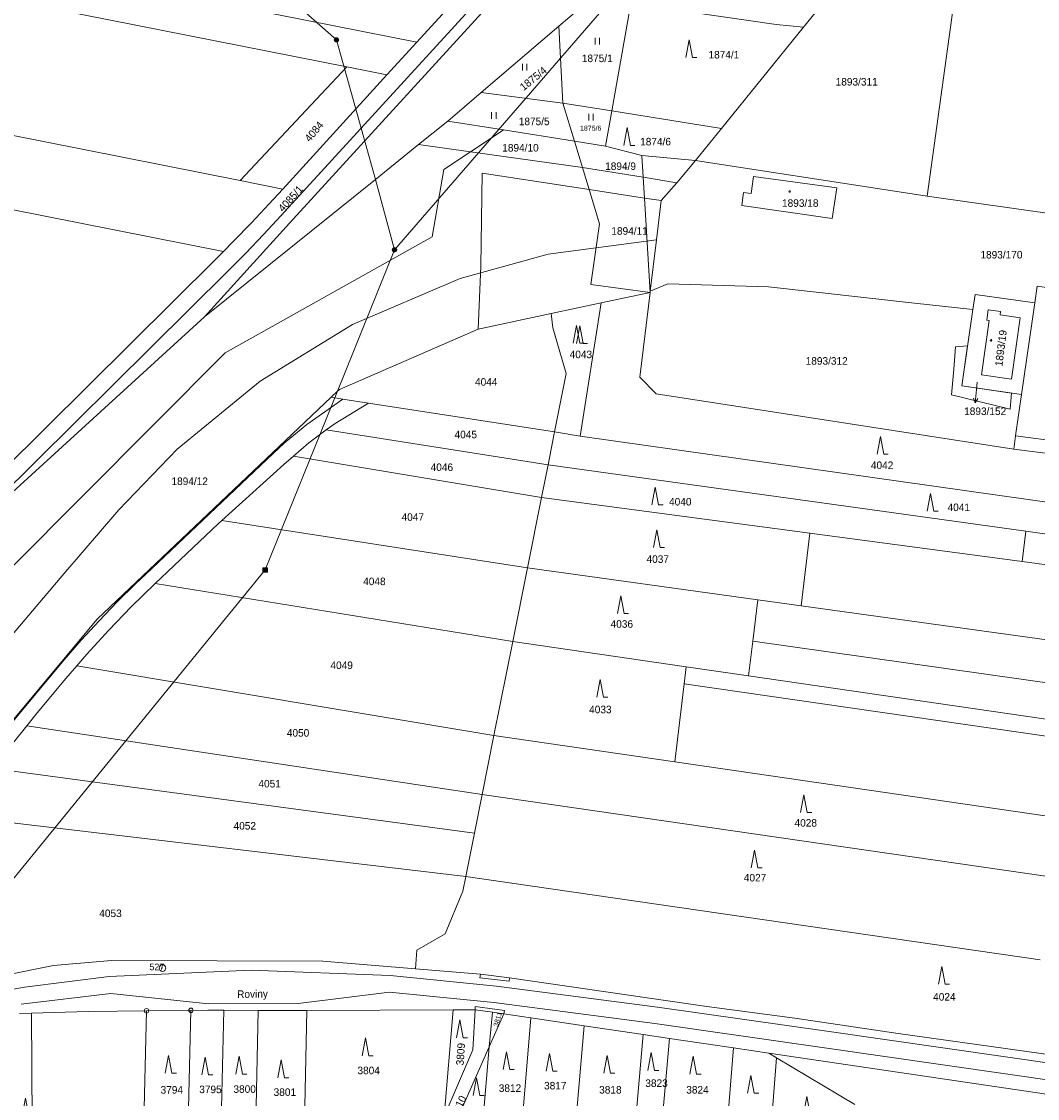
# Model space of a CAD drawing. Header units: metres. Extents: x -595226 to -593310, y -1169452 to -1167804.
# Tile 11 of 35: x -594608 to -594379, y -1168960 to -1168717. Entities that reach past the tile are written whole.
import ezdxf
from ezdxf.enums import TextEntityAlignment as Align

# ---------------------------------------------------------------- set-up
doc = ezdxf.new("R2010")
doc.units = ezdxf.units.M
doc.layers.add('geo katastr', color=5, linetype='Continuous', lineweight=0)
for name, color, linetype in [('Pop  PČ popisy', 7, 'Continuous'), ('Poz předměty', 7, 'Continuous'), ('Značky bodu BP', 7, 'Continuous'), ('Značky budov', 7, 'Continuous'), ('Značky kultur', 7, 'Continuous')]:
    doc.layers.add(name, color=color, linetype=linetype)
doc.styles.add('dgn001', font='dgn001.shx')
doc.styles.add('dgn023', font='dgn023.shx')

# ---------------------------------------------------------------- blocks, each defined once
blk = doc.blocks.new('4.02972')
at = {"layer": 'Značky budov', "color": 7, "linetype": 'Continuous', "lineweight": 13}
blk.add_circle((-0.01, 0), 0.175, dxfattribs=at)
blk = doc.blocks.new('1029189')
at = {"layer": 'Pop  PČ popisy', "color": 6, "linetype": 'Continuous', "lineweight": 0}
for p, q in [((0, 0), (-0.31, -2.98)), ((-0.31, -2.98), (-0.71, -1.94)), ((-0.31, -2.98), (0.29, -2.04))]:
    blk.add_line(p, q, dxfattribs=at)
blk = doc.blocks.new('3.0892')
at = {"layer": 'Značky kultur', "color": 7, "linetype": 'Continuous', "lineweight": 13}
for p, q in [((0, 4), (-0.75, 0)), ((0.75, 0), (0, 4)), ((0.75, 0), (1.75, 0))]:
    blk.add_line(p, q, dxfattribs=at)
blk = doc.blocks.new('3.0898')
at = {"layer": 'Značky kultur', "color": 7, "linetype": 'Continuous', "lineweight": 13}
for p, q in [((0, 4), (-0.75, 0)), ((0.75, 0), (0, 4)), ((0.75, 0), (1.75, 0))]:
    blk.add_line(p, q, dxfattribs=at)
blk = doc.blocks.new('3.0899')
at = {"layer": 'Značky kultur', "color": 7, "linetype": 'Continuous', "lineweight": 13}
for p, q in [((0, 4), (-0.75, 0)), ((0.75, 0), (0, 4)), ((0.75, 0), (1.75, 0))]:
    blk.add_line(p, q, dxfattribs=at)
blk = doc.blocks.new('3.08101')
at = {"layer": 'Značky kultur', "color": 7, "linetype": 'Continuous', "lineweight": 13}
for p, q in [((0, 4), (-0.75, 0)), ((0.75, 0), (0, 4)), ((0.75, 0), (1.75, 0))]:
    blk.add_line(p, q, dxfattribs=at)
blk = doc.blocks.new('3.08104')
at = {"layer": 'Značky kultur', "color": 7, "linetype": 'Continuous', "lineweight": 13}
for p, q in [((0, 4), (-0.75, 0)), ((0.75, 0), (0, 4)), ((0.75, 0), (1.75, 0))]:
    blk.add_line(p, q, dxfattribs=at)
blk = doc.blocks.new('3.08105')
at = {"layer": 'Značky kultur', "color": 7, "linetype": 'Continuous', "lineweight": 13}
for p, q in [((0, 4), (-0.75, 0)), ((0.75, 0), (0, 4)), ((0.75, 0), (1.75, 0))]:
    blk.add_line(p, q, dxfattribs=at)
blk = doc.blocks.new('3.08106')
at = {"layer": 'Značky kultur', "color": 7, "linetype": 'Continuous', "lineweight": 13}
for p, q in [((0, 4), (-0.75, 0)), ((0.75, 0), (0, 4)), ((0.75, 0), (1.75, 0))]:
    blk.add_line(p, q, dxfattribs=at)
blk = doc.blocks.new('3.08108')
at = {"layer": 'Značky kultur', "color": 7, "linetype": 'Continuous', "lineweight": 13}
for p, q in [((0, 4), (-0.75, 0)), ((0.75, 0), (0, 4)), ((0.75, 0), (1.75, 0))]:
    blk.add_line(p, q, dxfattribs=at)
blk = doc.blocks.new('3.08109')
at = {"layer": 'Značky kultur', "color": 7, "linetype": 'Continuous', "lineweight": 13}
for p, q in [((0, 4), (-0.75, 0)), ((0.75, 0), (0, 4)), ((0.75, 0), (1.75, 0))]:
    blk.add_line(p, q, dxfattribs=at)
blk = doc.blocks.new('3.08112')
at = {"layer": 'Značky kultur', "color": 7, "linetype": 'Continuous', "lineweight": 13}
for p, q in [((0, 4), (-0.75, 0)), ((0.75, 0), (0, 4)), ((0.75, 0), (1.75, 0))]:
    blk.add_line(p, q, dxfattribs=at)
blk = doc.blocks.new('3.08114')
at = {"layer": 'Značky kultur', "color": 7, "linetype": 'Continuous', "lineweight": 13}
for p, q in [((0, 4), (-0.75, 0)), ((0.75, 0), (0, 4)), ((0.75, 0), (1.75, 0))]:
    blk.add_line(p, q, dxfattribs=at)
blk = doc.blocks.new('3.08115')
at = {"layer": 'Značky kultur', "color": 7, "linetype": 'Continuous', "lineweight": 13}
for p, q in [((0, 4), (-0.75, 0)), ((0.75, 0), (0, 4)), ((0.75, 0), (1.75, 0))]:
    blk.add_line(p, q, dxfattribs=at)
blk = doc.blocks.new('3.08144')
at = {"layer": 'Značky kultur', "color": 7, "linetype": 'Continuous', "lineweight": 13}
for p, q in [((0, 4), (-0.75, 0)), ((0.75, 0), (0, 4)), ((0.75, 0), (1.75, 0))]:
    blk.add_line(p, q, dxfattribs=at)
blk = doc.blocks.new('3.08146')
at = {"layer": 'Značky kultur', "color": 7, "linetype": 'Continuous', "lineweight": 13}
for p, q in [((0, 4), (-0.75, 0)), ((0.75, 0), (0, 4)), ((0.75, 0), (1.75, 0))]:
    blk.add_line(p, q, dxfattribs=at)
blk = doc.blocks.new('3.08147')
at = {"layer": 'Značky kultur', "color": 7, "linetype": 'Continuous', "lineweight": 13}
for p, q in [((0, 4), (-0.75, 0)), ((0.75, 0), (0, 4)), ((0.75, 0), (1.75, 0))]:
    blk.add_line(p, q, dxfattribs=at)
blk = doc.blocks.new('3.08154')
at = {"layer": 'Značky kultur', "color": 7, "linetype": 'Continuous', "lineweight": 13}
for p, q in [((0, 4), (-0.75, 0)), ((0.75, 0), (0, 4)), ((0.75, 0), (1.75, 0))]:
    blk.add_line(p, q, dxfattribs=at)
blk = doc.blocks.new('3.0650')
at = {"layer": 'Značky kultur', "color": 7, "linetype": 'Continuous', "lineweight": 13}
for p, q in [((-0.51, 0), (-0.51, 1.5)), ((0.49, 0), (0.49, 1.5))]:
    blk.add_line(p, q, dxfattribs=at)
blk = doc.blocks.new('3.0651')
at = {"layer": 'Značky kultur', "color": 7, "linetype": 'Continuous', "lineweight": 13}
for p, q in [((-0.51, 0), (-0.51, 1.5)), ((0.49, 0), (0.49, 1.5))]:
    blk.add_line(p, q, dxfattribs=at)
blk = doc.blocks.new('3.0652')
at = {"layer": 'Značky kultur', "color": 7, "linetype": 'Continuous', "lineweight": 13}
for p, q in [((-0.51, 0), (-0.51, 1.5)), ((0.49, 0), (0.49, 1.5))]:
    blk.add_line(p, q, dxfattribs=at)
blk = doc.blocks.new('3.0654')
at = {"layer": 'Značky kultur', "color": 7, "linetype": 'Continuous', "lineweight": 13}
for p, q in [((-0.51, 0), (-0.51, 1.5)), ((0.49, 0), (0.49, 1.5))]:
    blk.add_line(p, q, dxfattribs=at)
blk = doc.blocks.new('1.01120')
at = {"layer": 'Značky bodu BP', "color": 3, "linetype": 'Continuous', "lineweight": 13}
for radius in [0.75, 0.03]:
    blk.add_circle((0, 0), radius, dxfattribs=at)
blk = doc.blocks.new('6.0123')
at = {"layer": 'Poz předměty', "color": 7, "linetype": 'Continuous', "lineweight": 13}
for radius in [0.5, 0.4, 0.3, 0.2, 0.1]:
    blk.add_circle((0, 0), radius, dxfattribs=at)
blk = doc.blocks.new('6.0235')
at = {"layer": 'Poz předměty', "color": 7, "linetype": 'Continuous', "lineweight": 13}
for p, q in [((-0.5, 0.5), (0.5, 0.5)), ((-0.5, -0.5), (-0.5, 0.5)), ((-0.5, 0.3), (0.5, 0.3)), ((-0.5, 0.1), (0.5, 0.1)), ((-0.3, -0.5), (-0.3, 0.5)), ((-0.1, -0.5), (-0.1, 0.5)), ((0.1, -0.5), (0.1, 0.5)), ((0.3, -0.5), (0.3, 0.5)), ((0.5, -0.5), (0.5, 0.5)), ((-0.5, -0.1), (0.5, -0.1)), ((-0.5, -0.3), (0.5, -0.3)), ((-0.5, -0.5), (0.5, -0.5))]:
    blk.add_line(p, q, dxfattribs=at)
blk = doc.blocks.new('1.05526')
at = {"layer": 'Značky bodu BP', "color": 3, "linetype": 'Continuous', "lineweight": 13}
for radius in [0.5, 0.0303]:
    blk.add_circle((0, 0), radius, dxfattribs=at)
blk = doc.blocks.new('6.01166')
at = {"layer": 'Poz předměty', "color": 7, "linetype": 'Continuous', "lineweight": 13}
for radius in [0.5, 0.4, 0.3, 0.2, 0.1]:
    blk.add_circle((0, 0), radius, dxfattribs=at)
blk = doc.blocks.new('1.051469')
at = {"layer": 'Značky bodu BP', "color": 3, "linetype": 'Continuous', "lineweight": 13}
for radius in [0.5, 0.0303]:
    blk.add_circle((0, 0), radius, dxfattribs=at)
blk = doc.blocks.new('3.08193')
at = {"linetype": 'Continuous'}
for p, q in [((0, 4), (-0.75, 0)), ((0.75, 0), (0, 4)), ((0.75, 0), (1.75, 0))]:
    blk.add_line(p, q, dxfattribs=at)
blk = doc.blocks.new('4.0255')
blk.add_circle((-0.01, 0), 0.175)

msp = doc.modelspace()

# ---------------------------------------------------------------- linework, layer by layer
at = {"layer": 'geo katastr', "color": 5, "true_color": 0x0000fa}
for p, q in [((-594392, -1168671.6), (-594403.88, -1168756.77)), ((-594537.03, -1168721.55), (-594574.85, -1168688.05)), ((-594523.95, -1168768.87), (-594458.98, -1168693.88)), ((-594497.27, -1168704.03), (-594549.47, -1168761.13)), ((-594486.86, -1168718.43), (-594479.4, -1168712.06)), ((-594426.45, -1168712.11), (-594431.72, -1168718.64)), ((-594470.65, -1168713.33), (-594474.95, -1168737.55)), ((-594504.38, -1168733.4), (-594486.86, -1168718.43)), ((-594486.86, -1168718.43), (-594485.99, -1168735.77)), ((-594431.72, -1168718.64), (-594450.22, -1168741.55)), ((-594537.03, -1168721.55), (-594528.25, -1168753)), ((-594525.64, -1168729.43), (-594518.87, -1168722.02)), ((-594558.75, -1168753.26), (-594534.68, -1168727.64)), ((-594525.64, -1168729.43), (-594534.68, -1168727.64)), ((-594549.15, -1168755.16), (-594525.64, -1168729.43)), ((-594511.92, -1168739.84), (-594504.38, -1168733.4)), ((-594504.38, -1168733.4), (-594485.99, -1168735.77)), ((-594485.99, -1168735.77), (-594474.95, -1168737.55)), ((-594483.39, -1168744.4), (-594485.99, -1168735.77)), ((-594474.95, -1168737.55), (-594476.37, -1168745.52)), ((-594474.95, -1168737.55), (-594450.22, -1168741.55)), ((-594518.51, -1168745.15), (-594511.92, -1168739.84)), ((-594499.37, -1168741.84), (-594503.53, -1168744.6)), ((-594450.22, -1168741.55), (-594456.04, -1168748.76)), ((-594506.82, -1168746.78), (-594503.53, -1168744.6)), ((-594483.39, -1168744.4), (-594476.37, -1168745.52)), ((-594483.39, -1168744.4), (-594481.57, -1168750.3)), ((-594512.85, -1168750.77), (-594506.82, -1168746.78)), ((-594468.15, -1168747.57), (-594467.86, -1168752.52)), ((-594456.04, -1168748.76), (-594460.32, -1168753.74)), ((-594403.88, -1168756.77), (-594456.04, -1168748.76)), ((-594512.85, -1168750.77), (-594515.46, -1168765.95)), ((-594504.17, -1168751.6), (-594504.49, -1168772.53)), ((-594504.17, -1168751.6), (-594480.06, -1168755.29)), ((-594549.15, -1168755.16), (-594558.75, -1168753.26)), ((-594528.25, -1168753), (-594523.95, -1168768.87)), ((-594467.86, -1168752.52), (-594467.58, -1168757.2)), ((-594480.06, -1168755.29), (-594467.58, -1168757.2)), ((-594403.88, -1168756.77), (-594342.49, -1168765.4)), ((-594463.8, -1168757.78), (-594467.58, -1168757.2)), ((-594466.32, -1168778.5), (-594467.58, -1168757.2)), ((-594549.47, -1168761.13), (-594553.44, -1168765.4)), ((-594515.46, -1168765.95), (-594562.12, -1168792.08)), ((-594553.44, -1168765.4), (-594557.48, -1168769.61)), ((-594536.77, -1168800.76), (-594523.95, -1168768.87)), ((-594489.32, -1168769.85), (-594464.88, -1168766.64)), ((-594557.48, -1168769.61), (-594561.59, -1168773.75)), ((-594489.32, -1168769.85), (-594509.1, -1168775.33)), ((-594561.59, -1168773.75), (-594662, -1168873.19)), ((-594505.08, -1168786.72), (-594504.49, -1168772.53)), ((-594533.39, -1168785.72), (-594509.1, -1168775.33)), ((-594466.32, -1168778.5), (-594477.35, -1168780.84)), ((-594466.28, -1168778.2), (-594466.32, -1168778.5)), ((-594477.35, -1168780.84), (-594488.62, -1168783.23)), ((-594477.35, -1168780.84), (-594482.06, -1168810.87)), ((-594382.56, -1168801.48), (-594379.58, -1168780.81)), ((-594554.24, -1168798.44), (-594533.39, -1168785.72)), ((-594562.12, -1168792.08), (-594610.39, -1168840.54)), ((-594572.97, -1168813.8), (-594554.24, -1168798.44)), ((-594392.54, -1168798.73), (-594392.72, -1168800.35)), ((-594536.77, -1168800.76), (-594553.1, -1168841.03)), ((-594535.55, -1168802.52), (-594543.73, -1168808.27)), ((-594382.56, -1168801.48), (-594383.9, -1168810.81)), ((-594529.78, -1168803.41), (-594487.84, -1168809.93)), ((-594543.73, -1168808.27), (-594548.84, -1168812.46)), ((-594539.31, -1168809.47), (-594489.32, -1168817.33)), ((-594487.84, -1168809.93), (-594489.32, -1168817.33)), ((-594482.06, -1168810.87), (-594487.84, -1168809.93)), ((-594548.84, -1168812.46), (-594551.24, -1168814.73)), ((-594287.16, -1168838.45), (-594482.06, -1168810.87)), ((-594383.9, -1168810.81), (-594384.33, -1168813.78)), ((-594383.9, -1168810.81), (-594330.18, -1168817.88)), ((-594586.12, -1168827.45), (-594572.97, -1168813.8)), ((-594580.11, -1168842.05), (-594551.24, -1168814.73)), ((-594384.33, -1168813.78), (-594330.61, -1168820.85)), ((-594546.73, -1168815.37), (-594490.79, -1168824.69)), ((-594489.32, -1168817.33), (-594490.79, -1168824.69)), ((-594381.6, -1168832.31), (-594489.32, -1168817.33)), ((-594490.79, -1168824.69), (-594493.96, -1168840.52)), ((-594430.3, -1168832.75), (-594490.79, -1168824.69)), ((-594598.47, -1168841.93), (-594586.12, -1168827.45)), ((-594562.86, -1168829.89), (-594493.96, -1168840.52)), ((-594432.27, -1168849.08), (-594430.3, -1168832.75)), ((-594382.42, -1168839.13), (-594430.3, -1168832.75)), ((-594381.6, -1168832.31), (-594382.42, -1168839.13)), ((-594281.11, -1168846.28), (-594381.6, -1168832.31)), ((-594275.61, -1168853.37), (-594382.42, -1168839.13)), ((-594553.1, -1168841.03), (-594610.37, -1168911.25)), ((-594493.96, -1168840.52), (-594497.29, -1168857.18)), ((-594442.04, -1168847.73), (-594493.96, -1168840.52)), ((-594611.77, -1168857.62), (-594598.47, -1168841.93)), ((-594582.26, -1168844.08), (-594586.46, -1168848.25)), ((-594580.11, -1168842.05), (-594582.26, -1168844.08)), ((-594577.9, -1168844.11), (-594497.29, -1168857.18)), ((-594586.46, -1168848.25), (-594590.56, -1168852.51)), ((-594442.04, -1168847.73), (-594443.17, -1168857.1)), ((-594432.27, -1168849.08), (-594442.04, -1168847.73)), ((-594260.48, -1168872.93), (-594432.27, -1168849.08)), ((-594590.56, -1168852.51), (-594594.56, -1168856.87)), ((-594594.56, -1168856.87), (-594598.45, -1168861.32)), ((-594497.29, -1168857.18), (-594501.53, -1168878.34)), ((-594458.15, -1168862.86), (-594497.29, -1168857.18)), ((-594443.17, -1168857.1), (-594444.11, -1168864.9)), ((-594251.84, -1168884.18), (-594443.17, -1168857.1)), ((-594600.35, -1168863.6), (-594619.58, -1168886.65)), ((-594598.45, -1168861.32), (-594600.35, -1168863.6)), ((-594595.59, -1168862.67), (-594501.53, -1168878.34)), ((-594458.15, -1168862.86), (-594458.62, -1168866.69)), ((-594444.11, -1168864.9), (-594458.15, -1168862.86)), ((-594458.62, -1168866.69), (-594460.75, -1168884.3)), ((-594606.84, -1168876.17), (-594614.61, -1168885.79)), ((-594606.84, -1168876.17), (-594504.19, -1168891.67)), ((-594501.53, -1168878.34), (-594504.19, -1168891.67)), ((-594460.75, -1168884.3), (-594501.53, -1168878.34)), ((-594345.83, -1168901.07), (-594460.75, -1168884.3)), ((-594614.61, -1168885.79), (-594505.93, -1168900.36)), ((-594504.19, -1168891.67), (-594505.93, -1168900.36)), ((-594376.12, -1168910.23), (-594504.19, -1168891.67)), ((-594623.83, -1168896.4), (-594507.89, -1168910.15)), ((-594505.93, -1168900.36), (-594507.89, -1168910.15)), ((-594378.38, -1168928.9), (-594507.89, -1168910.15)), ((-594588.24, -1168932.67), (-594556.25, -1168931.22)), ((-594524.88, -1168932.44), (-594556.25, -1168931.22)), ((-594607.39, -1168935.09), (-594588.24, -1168932.67)), ((-594524.88, -1168932.44), (-594500.96, -1168934.87)), ((-594504.68, -1168932.96), (-594504.58, -1168932.17)), ((-594504.68, -1168932.96), (-594498.12, -1168933.76)), ((-594498.12, -1168933.76), (-594498.02, -1168932.97)), ((-594623.38, -1168937.98), (-594607.39, -1168935.09)), ((-594545.68, -1168938.79), (-594525.09, -1168936.19)), ((-594525.09, -1168936.19), (-594501.51, -1168938.55)), ((-594500.96, -1168934.87), (-594464.65, -1168939.6)), ((-594587.91, -1168936.53), (-594608.1, -1168938.93)), ((-594587.91, -1168936.53), (-594565.85, -1168938.81)), ((-594565.85, -1168938.81), (-594545.68, -1168938.79)), ((-594501.51, -1168938.55), (-594465.22, -1168943.27)), ((-594605.78, -1168940.95), (-594608.49, -1168941.03)), ((-594605.5, -1168983.11), (-594605.78, -1168940.95)), ((-594580.5, -1168967.56), (-594579.85, -1168940.41)), ((-594569.84, -1168940.3), (-594579.85, -1168940.41)), ((-594570.53, -1168968.94), (-594569.84, -1168940.3)), ((-594563.13, -1168969.96), (-594562.43, -1168940.27)), ((-594554.68, -1168940.31), (-594562.43, -1168940.27)), ((-594555.35, -1168971.04), (-594554.68, -1168940.31)), ((-594544.38, -1168972.55), (-594543.67, -1168940.34)), ((-594510.74, -1168940.22), (-594543.67, -1168940.34)), ((-594512.75, -1168964.25), (-594510.74, -1168940.22)), ((-594505.77, -1168940.2), (-594510.74, -1168940.22)), ((-594505.77, -1168939.4), (-594505.77, -1168940.2)), ((-594505.77, -1168939.4), (-594499.16, -1168940.31)), ((-594501.88, -1168940.74), (-594505.77, -1168940.2)), ((-594502.56, -1168948.55), (-594501.88, -1168940.74)), ((-594502.56, -1168948.55), (-594499.27, -1168941.1)), ((-594499.27, -1168941.1), (-594501.88, -1168940.74)), ((-594499.16, -1168940.31), (-594499.27, -1168941.1)), ((-594493.22, -1168942), (-594499.27, -1168941.1)), ((-594464.65, -1168939.6), (-594425.96, -1168945.05)), ((-594495.24, -1168966.18), (-594493.22, -1168942)), ((-594481.21, -1168943.78), (-594493.22, -1168942)), ((-594465.22, -1168943.27), (-594426.45, -1168948.84)), ((-594483.06, -1168965.87), (-594481.21, -1168943.78)), ((-594467.86, -1168945.76), (-594481.21, -1168943.78)), ((-594469.59, -1168965.54), (-594467.86, -1168945.76)), ((-594461.96, -1168946.63), (-594467.86, -1168945.76)), ((-594339.68, -1168957.44), (-594425.96, -1168945.05)), ((-594504.1, -1168966.42), (-594502.56, -1168948.55)), ((-594463.61, -1168965.2), (-594461.96, -1168946.63)), ((-594447.49, -1168948.77), (-594461.96, -1168946.63)), ((-594449.11, -1168968.13), (-594447.49, -1168948.77)), ((-594439.57, -1168949.95), (-594447.49, -1168948.77)), ((-594437.81, -1168951), (-594439.57, -1168949.95)), ((-594439.46, -1168971.5), (-594437.81, -1168951)), ((-594420.19, -1168961.56), (-594437.81, -1168951)), ((-594426.45, -1168948.84), (-594339.94, -1168961.2))]:
    msp.add_line(p, q, dxfattribs=at)
for points in [[(-594438.2, -1168615.47), (-594459.59, -1168655.4), (-594467.39, -1168668.77), (-594475.98, -1168681.65), (-594485.29, -1168693.92), (-594495.4, -1168705.69), (-594547.62, -1168762.82), (-594566.74, -1168784)], [(-594518.87, -1168722.02), (-594651.33, -1168695.8), (-594813.97, -1168663.58), (-594962.03, -1168634.25), (-595042.78, -1168618.23)], [(-594534.68, -1168727.64), (-594653.09, -1168704.19), (-594815.93, -1168671.94), (-594963.73, -1168642.67), (-595033.33, -1168628.85)], [(-594558.75, -1168753.26), (-594716.85, -1168721.94), (-594892.36, -1168687.17), (-595003.11, -1168665.23)], [(-594518.87, -1168722.02), (-594500.08, -1168701.46), (-594499.88, -1168701.23)], [(-594431.72, -1168718.64), (-594437.89, -1168718.08), (-594470.65, -1168713.33)], [(-594562.49, -1168769.26), (-594683.54, -1168745.29), (-594785.41, -1168725.11)], [(-594511.92, -1168739.84), (-594499.37, -1168741.84), (-594483.39, -1168744.4)], [(-594566.74, -1168784), (-594528.25, -1168753), (-594518.51, -1168745.15)], [(-594518.51, -1168745.15), (-594506.82, -1168746.78), (-594481.57, -1168750.3)], [(-594476.37, -1168745.52), (-594468.15, -1168747.57), (-594456.04, -1168748.76)], [(-594481.57, -1168750.3), (-594467.86, -1168752.52), (-594460.32, -1168753.74)], [(-594481.57, -1168750.3), (-594480.06, -1168755.29), (-594477.72, -1168763.01), (-594479.71, -1168776.67), (-594466.32, -1168778.5)], [(-594460.32, -1168753.74), (-594463.8, -1168757.78), (-594464.88, -1168766.64), (-594466.28, -1168778.2)], [(-594425.23, -1168761.77), (-594424.18, -1168754.87), (-594442.98, -1168752.3), (-594443.53, -1168756.17), (-594445.23, -1168755.93), (-594445.65, -1168758.91), (-594425.23, -1168761.77)], [(-594562.49, -1168769.26), (-594560.2, -1168766.95), (-594556.2, -1168762.79), (-594552.27, -1168758.57), (-594549.15, -1168755.16)], [(-594621.84, -1168828.07), (-594564.26, -1168771.05), (-594562.49, -1168769.26)], [(-594466.32, -1168778.5), (-594468.59, -1168797.57), (-594464.97, -1168801.36), (-594384.33, -1168813.78)], [(-594466.28, -1168778.2), (-594462.28, -1168776.53), (-594439.64, -1168777.22), (-594406.74, -1168780.88), (-594393.54, -1168782.35)], [(-594325.38, -1168784.6), (-594379.04, -1168777.09), (-594379.58, -1168780.81)], [(-594379.58, -1168780.81), (-594393.04, -1168778.9), (-594393.54, -1168782.35)], [(-594488.62, -1168783.23), (-594505.08, -1168786.72), (-594536.36, -1168800.37), (-594536.77, -1168800.76), (-594538.19, -1168802.11)], [(-594488.62, -1168783.23), (-594488.21, -1168786.45), (-594485.21, -1168796.76), (-594487.84, -1168809.93)], [(-594393.54, -1168782.35), (-594396.01, -1168799.51), (-594382.56, -1168801.48)], [(-594389.88, -1168784.78), (-594391.59, -1168797.05), (-594384.8, -1168798), (-594382.86, -1168784.16), (-594387.4, -1168783.49), (-594387.35, -1168782.8), (-594390.1, -1168782.41), (-594390.43, -1168784.7), (-594389.88, -1168784.78)], [(-594658.75, -1168876.42), (-594648.31, -1168868.07), (-594611.8, -1168825.09), (-594566.74, -1168784)], [(-594384.82, -1168801.15), (-594396.01, -1168799.51), (-594394.72, -1168790.54), (-594397.46, -1168790.7), (-594397.83, -1168795.8), (-594398.39, -1168801.58), (-594385.11, -1168804.79), (-594384.82, -1168801.15)], [(-594538.19, -1168802.11), (-594591.01, -1168852.09), (-594616.66, -1168882.83)], [(-594538.19, -1168802.11), (-594535.55, -1168802.52), (-594529.78, -1168803.41)], [(-594529.78, -1168803.41), (-594537.29, -1168807.99), (-594539.31, -1168809.47)], [(-594539.31, -1168809.47), (-594543.28, -1168812.37), (-594546.73, -1168815.37)], [(-594546.73, -1168815.37), (-594548.87, -1168817.24), (-594562.86, -1168829.89)], [(-594562.86, -1168829.89), (-594563.7, -1168830.65), (-594577.9, -1168844.11)], [(-594577.9, -1168844.11), (-594583.28, -1168849.33), (-594588.36, -1168854.58), (-594593.28, -1168859.98), (-594595.59, -1168862.67)], [(-594595.59, -1168862.67), (-594598.05, -1168865.52), (-594604.47, -1168873.22), (-594606.84, -1168876.17)], [(-594244.47, -1168893.89), (-594346.6, -1168879.06), (-594444.11, -1168864.9)], [(-594241.32, -1168898.04), (-594350.98, -1168882.22), (-594458.62, -1168866.69)], [(-594507.89, -1168910.15), (-594508.55, -1168913.47), (-594512.54, -1168923.07), (-594518.9, -1168926.7), (-594519.24, -1168930.94)], [(-594707.48, -1168958.37), (-594687.51, -1168952.4), (-594682.43, -1168950.91), (-594661.52, -1168944.43), (-594645.99, -1168940.18), (-594632.02, -1168936.78), (-594624.01, -1168934.82), (-594600.85, -1168930.17), (-594587.73, -1168929.07), (-594540.12, -1168929.19), (-594519.24, -1168930.94)], [(-594519.24, -1168930.94), (-594504.58, -1168932.17), (-594498.02, -1168932.97), (-594453.49, -1168939.41), (-594433.7, -1168942.09), (-594410.41, -1168945.55), (-594374.93, -1168950.47), (-594338.34, -1168956.02), (-594231.94, -1168968.94)], [(-594579.85, -1168940.41), (-594593.01, -1168940.57), (-594605.78, -1168940.95)], [(-594562.43, -1168940.27), (-594566.03, -1168940.25), (-594569.84, -1168940.3)], [(-594543.67, -1168940.34), (-594545.81, -1168940.35), (-594554.68, -1168940.31)], [(-594512.75, -1168964.25), (-594506.27, -1168949.17), (-594505.77, -1168940.2)], [(-594502.56, -1168948.55), (-594510.55, -1168966.58), (-594504.1, -1168966.42)], [(-594266.66, -1168974.84), (-594299.93, -1168972.83), (-594321.29, -1168970.06), (-594340.72, -1168964.84), (-594374.92, -1168959.53), (-594439.57, -1168949.95)]]:
    msp.add_lwpolyline(points, dxfattribs=at)

# ---------------------------------------------------------------- block references
for name, p in [('6.0123', (-594537.03, -1168721.55)), ('3.0652', (-594478.21, -1168722.61)), ('3.08193', (-594457.54, -1168725.53)), ('3.0650', (-594494.56, -1168728.43)), ('3.0651', (-594501.54, -1168739.37)), ('3.0654', (-594479.65, -1168739.72)), ('3.08193', (-594471.49, -1168745.32)), ('4.02972', (-594434.85, -1168755.72)), ('6.01166', (-594523.95, -1168768.87)), ('3.08144', (-594482.94, -1168789.91)), ('3.08193', (-594482.17, -1168789.98)), ('4.0255', (-594389.44, -1168789.27)), ('1029189', (-594392.72, -1168800.35)), ('3.08193', (-594414.38, -1168814.91)), ('3.08193', (-594465.15, -1168826.38)), ('3.08193', (-594403.09, -1168827.8)), ('3.08193', (-594464.78, -1168835.96)), ('6.0235', (-594553.1, -1168841.03)), ('3.08193', (-594472.9, -1168850.86)), ('3.08193', (-594477.56, -1168869.72)), ('3.08193', (-594431.63, -1168895.69)), ('3.08193', (-594442.78, -1168908.16)), ('1.01120', (-594576.24, -1168930.76)), ('3.08193', (-594400.53, -1168934.4)), ('1.051469', (-594579.85, -1168940.41)), ('1.05526', (-594569.84, -1168940.3)), ('3.08105', (-594509.23, -1168946.47)), ('3.08101', (-594530.49, -1168950.53)), ('3.08146', (-594574.87, -1168954.46)), ('3.08147', (-594566.62, -1168954.87)), ('3.0898', (-594558.98, -1168954.66)), ('3.08106', (-594498.7, -1168953.63)), ('3.08108', (-594488.99, -1168954.04)), ('3.08109', (-594475.99, -1168954.46)), ('3.08112', (-594466.08, -1168953.84)), ('3.08154', (-594456.58, -1168954.66)), ('3.0899', (-594549.48, -1168955.49)), ('3.08104', (-594505.45, -1168959.52)), ('3.08114', (-594443.57, -1168959)), ('3.0892', (-594607.15, -1168964.08)), ('3.08115', (-594430.98, -1168963.75))]:
    msp.add_blockref(name, p, dxfattribs=at)

# ---------------------------------------------------------------- texts
at = {"layer": 'geo katastr', "color": 5, "true_color": 0x0000fa, "style": 'dgn023'}
for s, height, p in [('1875/1', 1.7, (-594481.7, -1168726.55)), ('1874/1', 1.7, (-594453.15, -1168725.73)), ('1875/5', 1.7, (-594495.92, -1168740.77)), ('1875/6', 1.14, (-594482.11, -1168742.01)), ('1874/6', 1.7, (-594468.56, -1168745.33)), ('1894/10', 1.7, (-594499.65, -1168746.71)), ('1894/9', 1.7, (-594476.45, -1168750.86)), ('1894/11', 1.7, (-594475.05, -1168765.47)), ('1894/12', 1.7, (-594574.22, -1168821.88))]:
    msp.add_text(s, height=height, dxfattribs=at).set_placement(p)
at = {"layer": 'geo katastr', "color": 5, "true_color": 0x0000fa}
for s, rotation, style, p in [('1875/4', 39, 'dgn023', (-594494.83, -1168733.11)), ('Roviny', 1, 'dgn001', (-594559.41, -1168937.52))]:
    msp.add_text(s, height=1.7, rotation=rotation, dxfattribs=dict(at, style=style)).set_placement(p)
at = {"layer": 'geo katastr', "color": 5, "true_color": 0x0000fa, "style": 'dgn023'}
for s, p in [('1893/311', (-594419.74, -1168730.98)), ('1893/18', (-594432.46, -1168758.32)), ('1893/170', (-594387.1, -1168769.97)), ('4043', (-594481.92, -1168792.44)), ('1893/312', (-594426.5, -1168793.91)), ('4044', (-594503.26, -1168798.64)), ('1893/152', (-594390.77, -1168805.25)), ('4045', (-594507.87, -1168810.49)), ('4046', (-594513.26, -1168817.87)), ('4042', (-594414, -1168817.43)), ('4040', (-594459.51, -1168825.65)), ('4041', (-594396.72, -1168826.91)), ('4047', (-594519.82, -1168829.1)), ('4037', (-594464.59, -1168838.58)), ('4048', (-594528.47, -1168843.6)), ('4036', (-594472.69, -1168853.21)), ('4049', (-594535.85, -1168862.51)), ('4033', (-594477.53, -1168872.48)), ('4050', (-594545.68, -1168877.75)), ('4051', (-594552.09, -1168889.21)), ('4028', (-594431.22, -1168898.04)), ('4052', (-594557.69, -1168898.7)), ('4027', (-594442.65, -1168910.4)), ('4053', (-594587.97, -1168918.43)), ('4024', (-594399.97, -1168937.26)), ('3804', (-594529.76, -1168953.85)), ('3823', (-594464.86, -1168956.72)), ('3794', (-594574.15, -1168958.23)), ('3795', (-594565.43, -1168958.12)), ('3800', (-594557.72, -1168958.05)), ('3801', (-594548.66, -1168958.74)), ('3812', (-594497.9, -1168957.84)), ('3817', (-594487.69, -1168957.28)), ('3818', (-594475.27, -1168958.21)), ('3824', (-594455.63, -1168958.21))]:
    msp.add_text(s, height=1.7, dxfattribs=at).set_placement(p, align=Align.MIDDLE_CENTER)
for s, height, rotation, p in [('4084', 1.7, 50, (-594542.08, -1168742.2)), ('1893/19', 1.7, 83, (-594387.23, -1168791.02)), ('3811', 1.1, 74, (-594500.69, -1168942.31)), ('3809', 1.7, 86, (-594509.04, -1168950.18)), ('3810', 1.7, 63, (-594509.56, -1168961.94))]:
    msp.add_text(s, height=height, rotation=rotation, dxfattribs=at).set_placement(p, align=Align.MIDDLE_CENTER)
msp.add_text('4085/1', height=1.7, rotation=48, dxfattribs=at).set_placement((-594546.74, -1168757.88), align=Align.CENTER)
at = {"layer": 'geo katastr', "color": 5, "true_color": 0x0000fa, "style": 'dgn001'}
msp.add_text('527', height=1.5, dxfattribs=at).set_placement((-594575.84, -1168931.26), align=Align.RIGHT)

doc.saveas('drawing.dxf')
